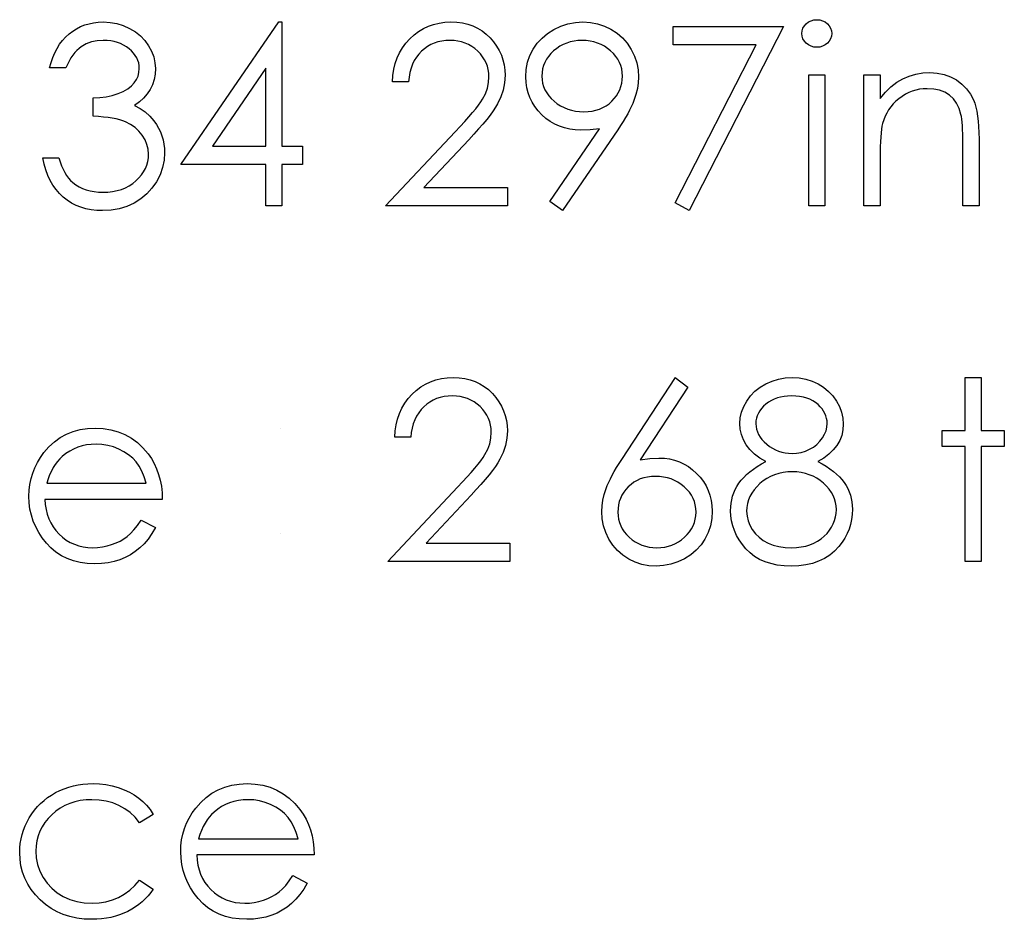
# Model space of a CAD drawing. Header units: inches. Extents: x 0.1 to 87.3, y 0.1 to 33.9.
# Tile 144 of 161: x 33.691 to 34.205, y 25.746 to 26.216. Entities that reach past the tile are written whole.
import ezdxf

# ---------------------------------------------------------------- set-up
doc = ezdxf.new("R2010")
doc.units = ezdxf.units.IN
doc.header["$MEASUREMENT"] = 0

msp = doc.modelspace()

# ---------------------------------------------------------------- linework, layer by layer
at = {"color": 7, "linetype": 'Continuous'}
for p, q in [((33.82693, 26.002883), (33.826929, 26.002883)), ((33.82693, 25.947595), (33.826929, 25.947595))]:
    msp.add_line(p, q, dxfattribs=at)
at = {"color": 7, "linetype": 'Continuous', "flags": 128}
for points in [[(33.714549, 26.191065), (33.706137, 26.191065), (33.706137, 26.191065), (33.706869, 26.193882), (33.707771, 26.196511), (33.708804, 26.19899), (33.710005, 26.2013), (33.711339, 26.203441), (33.712841, 26.205413), (33.714494, 26.207234), (33.716297, 26.208868), (33.718212, 26.210333), (33.720222, 26.211591), (33.722306, 26.212662), (33.724485, 26.213544), (33.726757, 26.21422), (33.729105, 26.214709), (33.731527, 26.215009), (33.734044, 26.215103), (33.734044, 26.215103), (33.737706, 26.214897), (33.741237, 26.214258), (33.744636, 26.213206), (33.747922, 26.211741), (33.750965, 26.20992), (33.753631, 26.207798), (33.755941, 26.205375), (33.757895, 26.202671), (33.759435, 26.199779), (33.760543, 26.19683), (33.7612, 26.193825), (33.761425, 26.190745), (33.761425, 26.190745), (33.761256, 26.187778), (33.760749, 26.18498), (33.759885, 26.182332), (33.758683, 26.179834), (33.757143, 26.177505), (33.755265, 26.175327), (33.753049, 26.173317), (33.750476, 26.171458), (33.750476, 26.171458), (33.753425, 26.169937), (33.75611, 26.168097), (33.758514, 26.165937), (33.760636, 26.163458), (33.760636, 26.163458), (33.761951, 26.16158), (33.763078, 26.159627), (33.764054, 26.157636), (33.764843, 26.15557), (33.765444, 26.153467), (33.765876, 26.151307), (33.766139, 26.149072), (33.766233, 26.1468), (33.766233, 26.1468), (33.76597, 26.142875), (33.765162, 26.139044), (33.763829, 26.135288), (33.761951, 26.131645), (33.759622, 26.128245), (33.756918, 26.125259), (33.753801, 26.122668), (33.750307, 26.120489), (33.746514, 26.118761), (33.742495, 26.117541), (33.738251, 26.11679), (33.7338, 26.116545), (33.7338, 26.116545), (33.730795, 26.116658), (33.727903, 26.116977), (33.725142, 26.117541), (33.722513, 26.118311), (33.720015, 26.119287), (33.717649, 26.120489), (33.715395, 26.121916), (33.713273, 26.123569), (33.711301, 26.125428), (33.709517, 26.127494), (33.707902, 26.129767), (33.706475, 26.132246), (33.705217, 26.134912), (33.704146, 26.137804), (33.703245, 26.140884), (33.702531, 26.14419), (33.702531, 26.14419), (33.710944, 26.14419), (33.710944, 26.14419), (33.711621, 26.14203), (33.712353, 26.14002), (33.713179, 26.138161), (33.714062, 26.136471), (33.715001, 26.134931), (33.716034, 26.133541), (33.717123, 26.132302), (33.718287, 26.131231), (33.718287, 26.131231), (33.719884, 26.130048), (33.721574, 26.129015), (33.723377, 26.128133), (33.725274, 26.127438), (33.727283, 26.126874), (33.729405, 26.12648), (33.731621, 26.126236), (33.73395, 26.126161), (33.73395, 26.126161), (33.736579, 26.126255), (33.739077, 26.126536), (33.741443, 26.126987), (33.743678, 26.127644), (33.745763, 26.128471), (33.747735, 26.129504), (33.749556, 26.130706), (33.751265, 26.132095), (33.752805, 26.133616), (33.754139, 26.135194), (33.755265, 26.136828), (33.756186, 26.138537), (33.756899, 26.140302), (33.757406, 26.142143), (33.757726, 26.144039), (33.757819, 26.145993), (33.757819, 26.145993), (33.757613, 26.148603), (33.757012, 26.151138), (33.755998, 26.15358), (33.75457, 26.155927), (33.752805, 26.158106), (33.750777, 26.160002), (33.748448, 26.161599), (33.745857, 26.162913), (33.74441, 26.163477), (33.742758, 26.163984), (33.740936, 26.164416), (33.738908, 26.16481), (33.736711, 26.165148), (33.734326, 26.16543), (33.731734, 26.165655), (33.728973, 26.165824), (33.728973, 26.165824), (33.728973, 26.17544), (33.728973, 26.17544), (33.732448, 26.175571), (33.735753, 26.176003), (33.738908, 26.176679), (33.741894, 26.177656), (33.744617, 26.178839), (33.746927, 26.180172), (33.748843, 26.181656), (33.750364, 26.18329), (33.751528, 26.185055), (33.752354, 26.186877), (33.752843, 26.188792), (33.753012, 26.190783), (33.753012, 26.190783), (33.752937, 26.192248), (33.752674, 26.193675), (33.752261, 26.195027), (33.751678, 26.196361), (33.750927, 26.197619), (33.750007, 26.19884), (33.748918, 26.200004), (33.747659, 26.201112), (33.746288, 26.202145), (33.744824, 26.203028), (33.743265, 26.203779), (33.741612, 26.204398), (33.739884, 26.204868), (33.738063, 26.205206), (33.736147, 26.205413), (33.734157, 26.205488), (33.734157, 26.205488), (33.730964, 26.205281), (33.727978, 26.204661), (33.725236, 26.203647), (33.722701, 26.202201), (33.721518, 26.2013), (33.720391, 26.200267), (33.719302, 26.199102), (33.718269, 26.197769), (33.717255, 26.196304), (33.716316, 26.194708), (33.715414, 26.192961), (33.71455, 26.191065)], [(33.825821, 26.215103), (33.827531, 26.215103), (33.827531, 26.215103), (33.827531, 26.150199), (33.827531, 26.150199), (33.838348, 26.150199), (33.838348, 26.150199), (33.838348, 26.140584), (33.838348, 26.140584), (33.827531, 26.140584), (33.827531, 26.140584), (33.827531, 26.118949), (33.827531, 26.118949), (33.819118, 26.118949), (33.819118, 26.118949), (33.819118, 26.140584), (33.819118, 26.140584), (33.774646, 26.140584), (33.774646, 26.140584), (33.825822, 26.215103)], [(33.893636, 26.183853), (33.885223, 26.183853), (33.885223, 26.183853), (33.885449, 26.187196), (33.885937, 26.190389), (33.886669, 26.193412), (33.887683, 26.196304), (33.888942, 26.199027), (33.890463, 26.201619), (33.892247, 26.204042), (33.894294, 26.206314), (33.896529, 26.20838), (33.898914, 26.210164), (33.901412, 26.211666), (33.904022, 26.212906), (33.906783, 26.213864), (33.909656, 26.214558), (33.912661, 26.214972), (33.915797, 26.215103), (33.915797, 26.215103), (33.918877, 26.214972), (33.921826, 26.214577), (33.924605, 26.213939), (33.927253, 26.213037), (33.929732, 26.211854), (33.932061, 26.210427), (33.934258, 26.208755), (33.936286, 26.206802), (33.938127, 26.20468), (33.939704, 26.202464), (33.941056, 26.200154), (33.942164, 26.197769), (33.943009, 26.195271), (33.943629, 26.19268), (33.943986, 26.190013), (33.944118, 26.187233), (33.944118, 26.187233), (33.943873, 26.183327), (33.943141, 26.179552), (33.941939, 26.175909), (33.94023, 26.172378), (33.939141, 26.170576), (33.937826, 26.168604), (33.936286, 26.166482), (33.934521, 26.164228), (33.932511, 26.161787), (33.930295, 26.159214), (33.927835, 26.156491), (33.92515, 26.153598), (33.92515, 26.153598), (33.901693, 26.128565), (33.901693, 26.128565), (33.945319, 26.128565), (33.945319, 26.128565), (33.945319, 26.118949), (33.945319, 26.118949), (33.881618, 26.118949), (33.881618, 26.118949), (33.917976, 26.157749), (33.917976, 26.157749), (33.920624, 26.160528), (33.923028, 26.16312), (33.925187, 26.165524), (33.927103, 26.16774), (33.928774, 26.169787), (33.93022, 26.171627), (33.931403, 26.173299), (33.932361, 26.174782), (33.933826, 26.177599), (33.934878, 26.180491), (33.935497, 26.18344), (33.935704, 26.186482), (33.935704, 26.186482), (33.93561, 26.188398), (33.935328, 26.190238), (33.934878, 26.192004), (33.934239, 26.193713), (33.933394, 26.195365), (33.93238, 26.196924), (33.931197, 26.198426), (33.929807, 26.199872), (33.928286, 26.201187), (33.92669, 26.202333), (33.925018, 26.20329), (33.923253, 26.204079), (33.921394, 26.204699), (33.919478, 26.205131), (33.917469, 26.205394), (33.915365, 26.205488), (33.915365, 26.205488), (33.913168, 26.205394), (33.911065, 26.205131), (33.909055, 26.20468), (33.90714, 26.20406), (33.905318, 26.203272), (33.90359, 26.202295), (33.901956, 26.201131), (33.900416, 26.199797), (33.899008, 26.198314), (33.897768, 26.19668), (33.896679, 26.194896), (33.89574, 26.19298), (33.89497, 26.190914), (33.894369, 26.188698), (33.893918, 26.186351), (33.893637, 26.183853)], [(33.974164, 26.116545), (33.967442, 26.121222), (33.967442, 26.121222), (33.993509, 26.159326), (33.993509, 26.159326), (33.988514, 26.158801), (33.98365, 26.158613), (33.98365, 26.158613), (33.980701, 26.158744), (33.977884, 26.15912), (33.975161, 26.15974), (33.972569, 26.160622), (33.970072, 26.161749), (33.967705, 26.16312), (33.965433, 26.164754), (33.963292, 26.166632), (33.961339, 26.168698), (33.95963, 26.170876), (33.958203, 26.173167), (33.957019, 26.17559), (33.956118, 26.178106), (33.955461, 26.180754), (33.955066, 26.183515), (33.954935, 26.186388), (33.954935, 26.186388), (33.955179, 26.190313), (33.955893, 26.194032), (33.957095, 26.197563), (33.958766, 26.200887), (33.960888, 26.203967), (33.963405, 26.206708), (33.966334, 26.209131), (33.969658, 26.211234), (33.973245, 26.212925), (33.976964, 26.214145), (33.980814, 26.214859), (33.984776, 26.215103), (33.984776, 26.215103), (33.988664, 26.214859), (33.992401, 26.214164), (33.995988, 26.212981), (33.999425, 26.211328), (34.002617, 26.209244), (34.005434, 26.206802), (34.007895, 26.203967), (34.009998, 26.200755), (34.011669, 26.197318), (34.012871, 26.19375), (34.013585, 26.190088), (34.013829, 26.186294), (34.013829, 26.186294), (34.013679, 26.183346), (34.013247, 26.180341), (34.012496, 26.177243), (34.011463, 26.174087), (34.010824, 26.172454), (34.010054, 26.170745), (34.009172, 26.168942), (34.008176, 26.167083), (34.007068, 26.165111), (34.005848, 26.163082), (34.004495, 26.16096), (34.003031, 26.158763), (34.003031, 26.158763), (33.974166, 26.116545)], [(34.10694, 26.216305), (34.108499, 26.216174), (34.109945, 26.215779), (34.111279, 26.215103), (34.112481, 26.214183), (34.113495, 26.213075), (34.114208, 26.211835), (34.11464, 26.210502), (34.114791, 26.209056), (34.114791, 26.209056), (34.11464, 26.207647), (34.114208, 26.206333), (34.113495, 26.205112), (34.112481, 26.204004), (34.111279, 26.203084), (34.109945, 26.202408), (34.108499, 26.202013), (34.106941, 26.201882), (34.106941, 26.201882), (34.105401, 26.202013), (34.103992, 26.202408), (34.102659, 26.203084), (34.101457, 26.204004), (34.100461, 26.205112), (34.099748, 26.206333), (34.099316, 26.207647), (34.099166, 26.209056), (34.099166, 26.209056), (34.099316, 26.210502), (34.099748, 26.211835), (34.100461, 26.213075), (34.101457, 26.214183), (34.102659, 26.215103), (34.103992, 26.215779), (34.105401, 26.216174), (34.106941, 26.216305)], [(34.031856, 26.212699), (34.08955, 26.212699), (34.08955, 26.212699), (34.040271, 26.116545), (34.040271, 26.116545), (34.033003, 26.120546), (34.033003, 26.120546), (34.075315, 26.203084), (34.075315, 26.203084), (34.031858, 26.203084), (34.031858, 26.203084), (34.031858, 26.212699)], [(33.985208, 26.168228), (33.987443, 26.168322), (33.989546, 26.168566), (33.991556, 26.168998), (33.993434, 26.169599), (33.995218, 26.17035), (33.996889, 26.171289), (33.998429, 26.172397), (33.999875, 26.173674), (34.001171, 26.175083), (34.002298, 26.176548), (34.003256, 26.178088), (34.004026, 26.179703), (34.004646, 26.181393), (34.005078, 26.183139), (34.005322, 26.184961), (34.005416, 26.186858), (34.005416, 26.186858), (34.005322, 26.188755), (34.00504, 26.190576), (34.004552, 26.192323), (34.003876, 26.194013), (34.003012, 26.195609), (34.00196, 26.197149), (34.000702, 26.198633), (33.999256, 26.200023), (33.997678, 26.2013), (33.996026, 26.202408), (33.994279, 26.203347), (33.992457, 26.204117), (33.990561, 26.204718), (33.98857, 26.20515), (33.986504, 26.205394), (33.984344, 26.205488), (33.984344, 26.205488), (33.982203, 26.205394), (33.980156, 26.20515), (33.978185, 26.204718), (33.976288, 26.204117), (33.974466, 26.203347), (33.97272, 26.202408), (33.971067, 26.2013), (33.969489, 26.200023), (33.968043, 26.198633), (33.966804, 26.197149), (33.965752, 26.195609), (33.964888, 26.194013), (33.964212, 26.192323), (33.963724, 26.190576), (33.963442, 26.188755), (33.963348, 26.186858), (33.963348, 26.186858), (33.963442, 26.184961), (33.963743, 26.183139), (33.96425, 26.181393), (33.964945, 26.179703), (33.965846, 26.178088), (33.966954, 26.176548), (33.96825, 26.175083), (33.969752, 26.173674), (33.971386, 26.172397), (33.973114, 26.171289), (33.974936, 26.17035), (33.976814, 26.169599), (33.978785, 26.168998), (33.980851, 26.168566), (33.982992, 26.168322), (33.985208, 26.168228)], [(33.819117, 26.150199), (33.819118, 26.190914), (33.819118, 26.190914), (33.791173, 26.150199), (33.791173, 26.150199), (33.819118, 26.150199)], [(34.102771, 26.187459), (34.111185, 26.187459), (34.111185, 26.187459), (34.111185, 26.118949), (34.111185, 26.118949), (34.102771, 26.118949), (34.102771, 26.118949), (34.102771, 26.187459)], [(34.131617, 26.187459), (34.140031, 26.187459), (34.140031, 26.187459), (34.140031, 26.175102), (34.140031, 26.175102), (34.142792, 26.178407), (34.145684, 26.181243), (34.148726, 26.183571), (34.151919, 26.185431), (34.155243, 26.186839), (34.158717, 26.187853), (34.162342, 26.188454), (34.166098, 26.188661), (34.166098, 26.188661), (34.169891, 26.188417), (34.173459, 26.187703), (34.176802, 26.186482), (34.17992, 26.184792), (34.182737, 26.182689), (34.185178, 26.180247), (34.187206, 26.177468), (34.18884, 26.17435), (34.189516, 26.172604), (34.190099, 26.170613), (34.190587, 26.168416), (34.191, 26.165974), (34.191301, 26.163308), (34.191526, 26.160416), (34.191676, 26.157279), (34.191714, 26.153936), (34.191714, 26.153936), (34.191714, 26.118949), (34.191714, 26.118949), (34.1833, 26.118949), (34.1833, 26.118949), (34.1833, 26.151176), (34.1833, 26.151176), (34.183281, 26.153974), (34.183244, 26.156528), (34.183169, 26.158838), (34.183056, 26.160923), (34.182906, 26.162744), (34.182737, 26.164322), (34.18253, 26.165674), (34.182305, 26.166763), (34.182305, 26.166763), (34.181347, 26.169918), (34.180014, 26.17266), (34.178323, 26.17497), (34.176276, 26.176867), (34.173873, 26.178351), (34.171131, 26.179402), (34.168051, 26.180041), (34.164633, 26.180247), (34.164633, 26.180247), (34.162605, 26.180172), (34.160633, 26.179928), (34.158698, 26.179515), (34.156839, 26.178951), (34.155017, 26.1782), (34.153252, 26.177318), (34.151543, 26.176247), (34.14989, 26.175026), (34.148332, 26.173674), (34.146923, 26.172266), (34.145646, 26.170763), (34.144501, 26.169186), (34.143505, 26.167533), (34.142641, 26.165805), (34.141909, 26.163984), (34.141327, 26.162106), (34.141327, 26.162106), (34.141026, 26.160716), (34.140763, 26.159063), (34.140538, 26.157167), (34.14035, 26.154988), (34.140219, 26.152566), (34.140106, 26.14988), (34.14005, 26.146932), (34.140031, 26.14372), (34.140031, 26.14372), (34.140031, 26.118949), (34.140031, 26.118949), (34.131618, 26.118949), (34.131618, 26.118949), (34.131618, 26.187459)], [(33.894838, 25.998076), (33.886425, 25.998076), (33.886425, 25.998076), (33.886651, 26.001418), (33.887139, 26.004611), (33.887871, 26.007635), (33.888885, 26.010527), (33.890144, 26.01325), (33.891665, 26.015841), (33.893449, 26.018264), (33.895496, 26.020536), (33.897731, 26.022602), (33.900116, 26.024386), (33.902614, 26.025889), (33.905224, 26.027128), (33.907985, 26.028086), (33.910858, 26.028781), (33.913863, 26.029194), (33.916999, 26.029326), (33.916999, 26.029326), (33.920079, 26.029194), (33.923028, 26.0288), (33.925807, 26.028161), (33.928455, 26.02726), (33.930934, 26.026077), (33.933263, 26.024649), (33.93546, 26.022978), (33.937488, 26.021025), (33.939329, 26.018903), (33.940906, 26.016687), (33.942258, 26.014377), (33.943366, 26.011992), (33.944211, 26.009494), (33.944831, 26.006902), (33.945188, 26.004235), (33.945319, 26.001456), (33.945319, 26.001456), (33.945075, 25.99755), (33.944343, 25.993775), (33.943141, 25.990132), (33.941432, 25.986601), (33.940343, 25.984798), (33.939028, 25.982826), (33.937488, 25.980704), (33.935723, 25.97845), (33.933713, 25.976009), (33.931497, 25.973436), (33.929037, 25.970713), (33.926352, 25.967821), (33.926352, 25.967821), (33.902895, 25.942787), (33.902895, 25.942787), (33.946521, 25.942787), (33.946521, 25.942787), (33.946521, 25.933172), (33.946521, 25.933172), (33.882819, 25.933172), (33.882819, 25.933172), (33.919178, 25.971971), (33.919178, 25.971971), (33.921826, 25.974751), (33.924229, 25.977342), (33.926389, 25.979746), (33.928305, 25.981962), (33.929976, 25.984009), (33.931422, 25.98585), (33.932605, 25.987521), (33.933563, 25.989005), (33.935028, 25.991822), (33.93608, 25.994714), (33.936699, 25.997662), (33.936906, 26.000705), (33.936906, 26.000705), (33.936812, 26.00262), (33.93653, 26.004461), (33.93608, 26.006226), (33.935441, 26.007935), (33.934596, 26.009588), (33.933582, 26.011146), (33.932399, 26.012649), (33.931009, 26.014095), (33.929488, 26.01541), (33.927892, 26.016555), (33.92622, 26.017513), (33.924455, 26.018302), (33.922596, 26.018921), (33.92068, 26.019353), (33.918671, 26.019616), (33.916567, 26.01971), (33.916567, 26.01971), (33.91437, 26.019616), (33.912267, 26.019353), (33.910257, 26.018903), (33.908342, 26.018283), (33.90652, 26.017494), (33.904792, 26.016518), (33.903158, 26.015353), (33.901618, 26.01402), (33.90021, 26.012536), (33.89897, 26.010902), (33.897881, 26.009118), (33.896942, 26.007203), (33.896172, 26.005137), (33.895571, 26.002921), (33.89512, 26.000573), (33.894839, 25.998076)], [(34.033058, 26.029326), (34.039539, 26.024236), (34.039539, 26.024236), (34.014768, 25.986357), (34.014768, 25.986357), (34.019726, 25.987033), (34.024477, 25.987258), (34.024477, 25.987258), (34.027332, 25.987127), (34.030074, 25.986751), (34.032703, 25.986131), (34.03522, 25.985249), (34.037623, 25.984122), (34.039933, 25.982751), (34.042112, 25.981117), (34.044196, 25.979239), (34.046093, 25.977173), (34.047746, 25.974995), (34.049136, 25.972704), (34.050262, 25.9703), (34.051145, 25.967765), (34.051784, 25.965117), (34.052159, 25.962356), (34.052291, 25.959483), (34.052291, 25.959483), (34.052065, 25.955558), (34.051352, 25.95182), (34.050187, 25.94829), (34.048535, 25.944928), (34.046469, 25.941848), (34.04399, 25.939106), (34.041135, 25.936684), (34.037868, 25.934599), (34.034356, 25.932928), (34.030694, 25.931726), (34.026919, 25.931012), (34.022994, 25.930768), (34.022994, 25.930768), (34.019219, 25.930993), (34.015576, 25.931688), (34.012064, 25.932852), (34.008702, 25.934468), (34.005585, 25.936515), (34.002824, 25.938937), (34.000401, 25.941735), (33.998354, 25.944909), (33.99672, 25.948346), (33.995537, 25.951877), (33.994842, 25.955539), (33.994598, 25.959314), (33.994598, 25.959314), (33.994749, 25.962206), (33.99518, 25.965192), (33.995894, 25.968234), (33.996889, 25.971352), (33.997528, 25.972967), (33.99826, 25.974676), (33.999124, 25.976441), (34.000082, 25.9783), (34.001171, 25.980253), (34.002354, 25.982263), (34.003669, 25.984366), (34.005078, 25.986545), (34.005078, 25.986545), (34.03306, 26.029326)], [(34.107484, 25.985399), (34.109776, 25.984178), (34.111898, 25.98292), (34.113852, 25.981605), (34.115654, 25.980272), (34.117307, 25.978882), (34.118791, 25.977436), (34.120105, 25.975971), (34.12127, 25.97445), (34.122284, 25.972891), (34.123166, 25.971276), (34.123918, 25.969605), (34.124519, 25.967896), (34.125007, 25.966112), (34.125345, 25.96429), (34.125533, 25.962412), (34.125608, 25.960478), (34.125608, 25.960478), (34.125495, 25.957774), (34.125157, 25.955144), (34.124613, 25.95259), (34.123843, 25.95013), (34.122828, 25.947726), (34.121608, 25.945435), (34.12018, 25.9432), (34.118509, 25.941059), (34.118509, 25.941059), (34.116218, 25.938655), (34.113701, 25.936552), (34.110941, 25.934787), (34.107936, 25.933341), (34.104706, 25.932214), (34.10125, 25.931406), (34.097551, 25.930937), (34.093625, 25.930768), (34.093625, 25.930768), (34.089851, 25.930918), (34.086301, 25.931331), (34.082977, 25.932045), (34.079916, 25.933021), (34.077061, 25.934298), (34.07447, 25.935857), (34.072104, 25.937679), (34.069963, 25.939801), (34.068066, 25.942092), (34.066432, 25.94444), (34.065061, 25.946844), (34.063915, 25.949304), (34.063033, 25.95182), (34.062413, 25.954393), (34.062037, 25.957022), (34.061906, 25.959708), (34.061906, 25.959708), (34.061981, 25.96168), (34.062188, 25.963595), (34.062526, 25.965455), (34.062995, 25.967276), (34.063615, 25.969042), (34.064366, 25.970751), (34.065249, 25.972422), (34.066263, 25.974037), (34.067446, 25.975615), (34.068779, 25.977136), (34.070301, 25.978619), (34.071991, 25.980065), (34.073831, 25.981474), (34.07586, 25.982826), (34.078038, 25.984141), (34.080404, 25.985399), (34.080404, 25.985399), (34.077193, 25.987258), (34.074413, 25.989343), (34.072066, 25.991615), (34.070132, 25.994113), (34.068629, 25.996761), (34.067578, 25.999503), (34.06692, 26.002339), (34.066714, 26.005268), (34.066714, 26.005268), (34.066939, 26.008254), (34.067615, 26.011203), (34.068761, 26.014132), (34.070338, 26.017006), (34.072329, 26.019729), (34.074658, 26.022133), (34.077324, 26.024236), (34.080348, 26.026039), (34.083616, 26.027485), (34.087015, 26.028499), (34.090527, 26.029119), (34.094189, 26.029326), (34.094189, 26.029326), (34.097757, 26.029119), (34.101175, 26.028499), (34.104462, 26.027448), (34.107617, 26.026001), (34.110546, 26.024199), (34.113119, 26.022076), (34.115373, 26.019673), (34.117288, 26.016968), (34.118828, 26.014095), (34.119918, 26.011128), (34.120575, 26.008104), (34.1208, 26.005005), (34.1208, 26.005005), (34.120594, 26.001963), (34.119974, 25.99909), (34.118922, 25.996385), (34.117476, 25.99385), (34.115598, 25.991484), (34.113326, 25.989305), (34.110603, 25.987258), (34.107485, 25.985399)], [(34.184501, 26.029326), (34.192916, 26.029326), (34.192916, 26.029326), (34.192916, 26.001681), (34.192916, 26.001681), (34.204935, 26.001681), (34.204935, 26.001681), (34.204935, 25.993268), (34.204935, 25.993268), (34.192916, 25.993268), (34.192916, 25.993268), (34.192916, 25.933172), (34.192916, 25.933172), (34.184502, 25.933172), (34.184502, 25.933172), (34.184502, 25.993268), (34.184502, 25.993268), (34.172483, 25.993268), (34.172483, 25.993268), (34.172483, 26.001681), (34.172483, 26.001681), (34.184502, 26.001681), (34.184502, 26.001681), (34.184502, 26.029326)], [(34.093718, 26.01971), (34.091747, 26.019635), (34.089869, 26.019447), (34.088085, 26.019109), (34.086376, 26.01864), (34.084743, 26.01802), (34.083221, 26.017288), (34.081775, 26.016405), (34.080404, 26.015391), (34.079165, 26.014283), (34.078094, 26.013137), (34.077193, 26.011935), (34.076442, 26.010677), (34.075878, 26.009362), (34.075465, 26.00801), (34.075202, 26.006602), (34.075127, 26.005137), (34.075127, 26.005137), (34.075221, 26.003672), (34.075484, 26.002263), (34.075916, 26.000874), (34.076554, 25.999522), (34.077343, 25.998207), (34.07832, 25.996911), (34.079465, 25.995672), (34.080799, 25.994451), (34.082245, 25.993324), (34.083766, 25.992348), (34.085325, 25.99154), (34.086959, 25.990864), (34.088649, 25.990338), (34.090395, 25.989963), (34.092198, 25.989737), (34.094057, 25.989662), (34.094057, 25.989662), (34.096442, 25.989794), (34.098771, 25.990207), (34.101025, 25.990883), (34.103222, 25.991822), (34.105269, 25.993005), (34.107072, 25.994395), (34.108631, 25.995972), (34.109964, 25.997756), (34.111016, 25.999653), (34.111786, 26.001531), (34.112237, 26.003428), (34.112387, 26.005325), (34.112387, 26.005325), (34.112312, 26.006658), (34.112086, 26.007954), (34.111711, 26.009212), (34.111185, 26.01047), (34.110509, 26.011691), (34.109701, 26.012874), (34.108725, 26.014039), (34.107598, 26.015184), (34.10634, 26.016236), (34.10495, 26.017156), (34.10341, 26.017945), (34.101738, 26.018583), (34.099936, 26.019072), (34.098001, 26.019428), (34.095935, 26.019635), (34.093719, 26.01971)], [(33.75395, 25.954806), (33.761425, 25.950881), (33.761425, 25.950881), (33.759585, 25.947745), (33.757613, 25.944928), (33.755509, 25.942411), (33.753256, 25.940233), (33.750871, 25.938336), (33.748354, 25.936684), (33.745669, 25.935256), (33.742852, 25.934073), (33.739866, 25.933153), (33.736692, 25.932496), (33.73333, 25.932101), (33.729781, 25.93197), (33.729781, 25.93197), (33.725837, 25.932139), (33.722119, 25.932646), (33.718625, 25.933491), (33.715339, 25.934674), (33.712297, 25.936195), (33.709461, 25.938054), (33.706832, 25.940252), (33.704447, 25.942787), (33.702306, 25.945529), (33.700446, 25.948365), (33.698888, 25.951294), (33.697611, 25.954318), (33.696596, 25.957417), (33.695883, 25.960591), (33.69547, 25.963877), (33.695319, 25.967239), (33.695319, 25.967239), (33.695451, 25.970394), (33.695808, 25.973474), (33.696427, 25.97646), (33.697291, 25.979371), (33.698399, 25.982188), (33.699752, 25.984911), (33.701367, 25.987559), (33.703207, 25.990113), (33.703207, 25.990113), (33.705817, 25.993099), (33.708634, 25.995709), (33.711658, 25.997888), (33.714907, 25.999691), (33.718363, 26.00108), (33.722025, 26.002094), (33.725893, 26.002677), (33.729987, 26.002883), (33.729987, 26.002883), (33.734194, 26.002677), (33.738194, 26.002038), (33.741969, 26.000986), (33.745519, 25.999522), (33.748861, 25.997625), (33.751979, 25.995296), (33.75489, 25.992554), (33.757575, 25.989399), (33.757575, 25.989399), (33.759303, 25.986939), (33.760787, 25.984347), (33.762064, 25.981587), (33.763097, 25.978695), (33.763923, 25.975652), (33.764524, 25.97246), (33.764881, 25.969117), (33.765031, 25.965624), (33.765031, 25.965624), (33.703733, 25.965624), (33.703733, 25.965624), (33.703902, 25.962919), (33.704278, 25.960328), (33.704878, 25.957867), (33.705705, 25.955539), (33.706719, 25.953341), (33.707958, 25.951257), (33.709423, 25.949304), (33.711095, 25.947463), (33.712935, 25.945811), (33.714869, 25.944365), (33.716916, 25.943144), (33.719076, 25.942149), (33.72133, 25.941379), (33.723696, 25.940834), (33.726156, 25.940496), (33.728729, 25.940383), (33.728729, 25.940383), (33.731246, 25.940477), (33.733706, 25.940778), (33.736147, 25.941285), (33.738551, 25.94198), (33.740861, 25.942843), (33.742983, 25.943858), (33.744918, 25.944984), (33.746683, 25.946243), (33.748392, 25.947764), (33.750176, 25.949717), (33.752035, 25.952046), (33.753951, 25.954806)], [(33.756616, 25.974037), (33.755622, 25.977361), (33.754401, 25.980328), (33.752993, 25.982939), (33.751378, 25.985192), (33.749537, 25.987183), (33.747397, 25.988967), (33.744993, 25.990545), (33.742307, 25.991916), (33.739453, 25.993042), (33.736504, 25.993831), (33.733499, 25.99432), (33.730419, 25.99447), (33.730419, 25.99447), (33.727903, 25.994376), (33.725461, 25.994075), (33.723114, 25.993568), (33.720879, 25.992873), (33.718701, 25.991953), (33.716635, 25.990864), (33.714663, 25.989549), (33.712766, 25.988047), (33.712766, 25.988047), (33.711451, 25.986808), (33.710231, 25.985418), (33.709085, 25.983897), (33.708034, 25.982225), (33.707057, 25.980385), (33.706156, 25.978413), (33.705348, 25.976309), (33.704616, 25.974037), (33.704616, 25.974037), (33.756618, 25.974037)], [(34.094263, 25.980047), (34.091766, 25.979953), (34.089381, 25.979652), (34.08709, 25.979183), (34.084912, 25.978507), (34.082827, 25.977624), (34.080836, 25.976554), (34.078958, 25.975295), (34.077193, 25.973849), (34.075578, 25.972272), (34.074188, 25.970638), (34.073005, 25.968929), (34.072047, 25.967164), (34.071277, 25.965323), (34.070751, 25.963426), (34.070432, 25.961454), (34.070319, 25.959426), (34.070319, 25.959426), (34.070507, 25.95691), (34.071052, 25.954487), (34.071972, 25.952102), (34.073249, 25.949811), (34.074864, 25.94767), (34.07678, 25.945811), (34.078977, 25.944177), (34.081475, 25.942825), (34.084235, 25.941754), (34.087184, 25.941003), (34.090358, 25.940533), (34.093719, 25.940383), (34.093719, 25.940383), (34.096349, 25.940477), (34.098828, 25.940759), (34.101175, 25.941228), (34.103372, 25.941886), (34.105438, 25.942712), (34.107372, 25.943745), (34.109175, 25.944947), (34.110828, 25.946355), (34.112312, 25.947876), (34.113607, 25.949473), (34.114715, 25.951125), (34.115598, 25.952834), (34.116293, 25.9546), (34.1168, 25.95644), (34.117101, 25.958337), (34.117194, 25.960309), (34.117194, 25.960309), (34.117082, 25.962224), (34.116781, 25.964065), (34.116255, 25.965868), (34.115523, 25.967614), (34.114565, 25.969304), (34.11342, 25.970938), (34.112049, 25.972516), (34.110471, 25.974037), (34.108743, 25.975446), (34.106941, 25.976666), (34.105044, 25.977699), (34.103053, 25.978544), (34.100987, 25.979202), (34.098828, 25.979671), (34.096593, 25.979953), (34.094264, 25.980047)], [(34.022711, 25.977643), (34.020571, 25.977549), (34.018543, 25.977305), (34.016608, 25.976873), (34.014768, 25.976291), (34.01304, 25.975521), (34.011425, 25.974582), (34.009904, 25.973474), (34.008477, 25.972197), (34.0072, 25.970807), (34.006092, 25.969323), (34.005153, 25.967783), (34.004383, 25.966168), (34.003782, 25.964478), (34.00335, 25.962713), (34.003106, 25.960891), (34.003012, 25.958975), (34.003012, 25.958975), (34.003106, 25.957079), (34.003387, 25.955276), (34.003857, 25.95351), (34.004514, 25.951839), (34.00534, 25.950224), (34.006373, 25.948703), (34.007575, 25.947219), (34.008984, 25.945829), (34.010524, 25.944552), (34.012139, 25.943444), (34.013829, 25.942505), (34.015594, 25.941754), (34.017435, 25.941153), (34.019369, 25.940721), (34.02136, 25.940477), (34.023444, 25.940383), (34.023444, 25.940383), (34.025529, 25.940477), (34.02752, 25.940721), (34.029454, 25.941153), (34.031294, 25.941754), (34.03306, 25.942505), (34.03475, 25.943444), (34.036346, 25.944552), (34.037886, 25.945829), (34.039295, 25.947219), (34.040515, 25.948703), (34.04153, 25.950224), (34.042375, 25.951839), (34.043032, 25.95351), (34.043502, 25.955276), (34.043783, 25.957079), (34.043877, 25.958975), (34.043877, 25.958975), (34.043783, 25.960891), (34.043483, 25.962713), (34.043013, 25.964478), (34.042337, 25.966168), (34.041455, 25.967783), (34.040384, 25.969323), (34.039126, 25.970807), (34.03768, 25.972197), (34.036083, 25.973474), (34.034412, 25.974582), (34.032665, 25.975521), (34.030844, 25.976291), (34.028928, 25.976873), (34.026938, 25.977305), (34.024872, 25.977549), (34.022712, 25.977643)], [(33.760223, 25.801049), (33.753181, 25.796673), (33.753181, 25.796673), (33.750796, 25.79949), (33.748185, 25.801931), (33.745387, 25.803997), (33.742382, 25.805687), (33.739152, 25.807002), (33.735715, 25.807941), (33.732091, 25.808504), (33.728241, 25.808692), (33.728241, 25.808692), (33.725161, 25.808561), (33.722194, 25.808204), (33.719377, 25.807584), (33.716691, 25.806739), (33.714137, 25.805631), (33.711714, 25.804279), (33.709423, 25.802701), (33.707264, 25.800861), (33.70531, 25.798851), (33.70362, 25.796729), (33.702174, 25.794513), (33.70101, 25.792185), (33.70009, 25.789762), (33.699451, 25.787227), (33.699057, 25.784579), (33.698925, 25.781837), (33.698925, 25.781837), (33.699169, 25.77825), (33.699883, 25.774775), (33.701085, 25.771395), (33.702756, 25.768127), (33.70486, 25.765104), (33.70732, 25.762418), (33.710118, 25.760108), (33.713292, 25.758155), (33.716747, 25.756596), (33.720391, 25.755488), (33.724241, 25.754831), (33.728297, 25.754606), (33.728297, 25.754606), (33.732016, 25.754793), (33.735565, 25.755357), (33.738927, 25.756296), (33.742138, 25.75761), (33.745162, 25.759301), (33.747997, 25.761366), (33.750683, 25.763808), (33.753181, 25.766625), (33.753181, 25.766625), (33.760223, 25.762005), (33.760223, 25.762005), (33.758946, 25.760183), (33.757557, 25.758456), (33.756054, 25.75684), (33.754458, 25.755338), (33.752768, 25.75393), (33.750946, 25.752634), (33.74903, 25.751432), (33.747021, 25.750343), (33.744918, 25.749366), (33.742739, 25.748521), (33.740504, 25.747807), (33.738176, 25.747225), (33.73579, 25.746774), (33.733311, 25.746455), (33.730776, 25.746249), (33.728166, 25.746192), (33.728166, 25.746192), (33.724184, 25.746342), (33.720391, 25.746831), (33.716766, 25.747619), (33.713311, 25.748728), (33.710024, 25.750155), (33.706907, 25.751901), (33.703977, 25.753967), (33.701216, 25.756352), (33.6987, 25.758963), (33.69654, 25.761723), (33.6947, 25.764597), (33.693197, 25.76762), (33.692014, 25.770794), (33.691188, 25.774081), (33.690681, 25.777517), (33.690512, 25.781086), (33.690512, 25.781086), (33.690587, 25.783508), (33.690831, 25.785893), (33.691207, 25.788241), (33.69177, 25.790532), (33.692465, 25.792786), (33.693329, 25.795002), (33.694343, 25.797161), (33.695507, 25.799283), (33.696822, 25.80133), (33.698249, 25.803246), (33.699789, 25.805068), (33.701461, 25.806758), (33.703226, 25.808335), (33.705123, 25.8098), (33.707151, 25.811152), (33.709273, 25.812392), (33.711489, 25.8135), (33.71378, 25.814458), (33.716128, 25.815265), (33.71855, 25.815923), (33.721029, 25.816448), (33.723565, 25.816805), (33.726175, 25.817031), (33.728861, 25.817106), (33.728861, 25.817106), (33.732222, 25.816974), (33.735546, 25.81658), (33.738795, 25.815941), (33.741988, 25.815021), (33.74503, 25.813894), (33.747847, 25.812617), (33.750401, 25.811171), (33.75273, 25.809575), (33.754852, 25.807791), (33.756805, 25.805781), (33.758608, 25.803528), (33.760223, 25.801049)], [(33.833278, 25.769029), (33.840752, 25.765104), (33.840752, 25.765104), (33.838912, 25.761967), (33.83694, 25.75915), (33.834836, 25.756634), (33.832583, 25.754455), (33.830198, 25.752559), (33.827681, 25.750906), (33.824996, 25.749479), (33.822179, 25.748296), (33.819193, 25.747375), (33.816019, 25.746718), (33.812657, 25.746324), (33.809108, 25.746192), (33.809108, 25.746192), (33.805164, 25.746361), (33.801445, 25.746868), (33.797952, 25.747713), (33.794666, 25.748897), (33.791624, 25.750418), (33.788788, 25.752277), (33.786159, 25.754474), (33.783773, 25.75701), (33.781633, 25.759751), (33.779773, 25.762587), (33.778215, 25.765517), (33.776938, 25.76854), (33.775923, 25.771639), (33.77521, 25.774813), (33.774797, 25.7781), (33.774646, 25.781461), (33.774646, 25.781461), (33.774778, 25.784616), (33.775135, 25.787696), (33.775754, 25.790682), (33.776618, 25.793593), (33.777726, 25.79641), (33.779078, 25.799133), (33.780694, 25.801781), (33.782534, 25.804335), (33.782534, 25.804335), (33.785144, 25.807321), (33.787961, 25.809932), (33.790985, 25.81211), (33.794234, 25.813913), (33.797689, 25.815303), (33.801352, 25.816317), (33.80522, 25.816899), (33.809314, 25.817106), (33.809314, 25.817106), (33.813521, 25.816899), (33.817521, 25.816261), (33.821296, 25.815209), (33.824845, 25.813744), (33.828188, 25.811847), (33.831306, 25.809519), (33.834217, 25.806777), (33.836902, 25.803622), (33.836902, 25.803622), (33.83863, 25.801161), (33.840114, 25.79857), (33.841391, 25.795809), (33.842424, 25.792917), (33.84325, 25.789875), (33.843851, 25.786682), (33.844208, 25.783339), (33.844358, 25.779846), (33.844358, 25.779846), (33.78306, 25.779846), (33.78306, 25.779846), (33.783229, 25.777142), (33.783604, 25.77455), (33.784205, 25.77209), (33.785032, 25.769761), (33.786046, 25.767564), (33.787285, 25.765479), (33.78875, 25.763526), (33.790422, 25.761686), (33.792262, 25.760033), (33.794196, 25.758587), (33.796243, 25.757366), (33.798403, 25.756371), (33.800657, 25.755601), (33.803023, 25.755056), (33.805483, 25.754718), (33.808056, 25.754606), (33.808056, 25.754606), (33.810573, 25.7547), (33.813033, 25.755), (33.815474, 25.755507), (33.817878, 25.756202), (33.820188, 25.757066), (33.82231, 25.75808), (33.824244, 25.759207), (33.82601, 25.760465), (33.827719, 25.761986), (33.829503, 25.763939), (33.831362, 25.766268), (33.833278, 25.769029)], [(33.835944, 25.78826), (33.834949, 25.791584), (33.833728, 25.794551), (33.83232, 25.797161), (33.830705, 25.799415), (33.828864, 25.801406), (33.826723, 25.80319), (33.82432, 25.804767), (33.821634, 25.806138), (33.818779, 25.807265), (33.815831, 25.808054), (33.812826, 25.808542), (33.809746, 25.808692), (33.809746, 25.808692), (33.80723, 25.808598), (33.804788, 25.808298), (33.802441, 25.807791), (33.800206, 25.807096), (33.798028, 25.806176), (33.795962, 25.805086), (33.79399, 25.803772), (33.792093, 25.802269), (33.792093, 25.802269), (33.790778, 25.80103), (33.789558, 25.79964), (33.788412, 25.798119), (33.78736, 25.796448), (33.786384, 25.794607), (33.785482, 25.792635), (33.784675, 25.790532), (33.783942, 25.78826), (33.783942, 25.78826), (33.835944, 25.78826)]]:
    msp.add_lwpolyline(points, dxfattribs=at)

doc.saveas('drawing.dxf')
